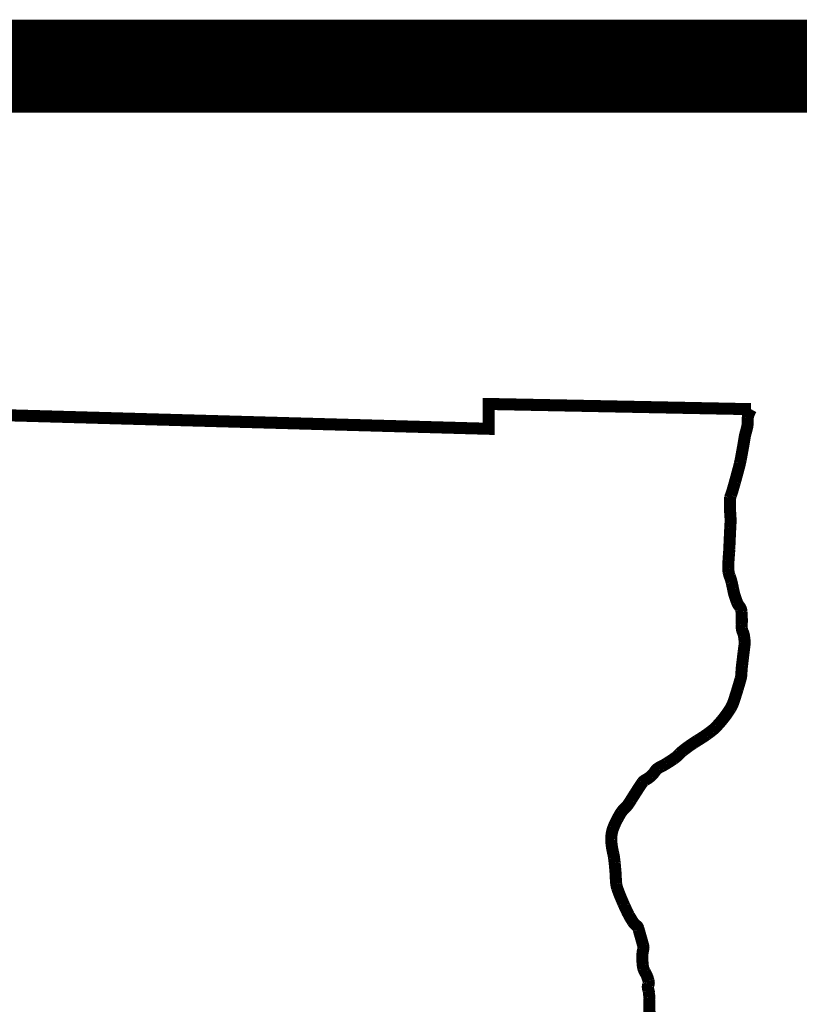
# Model space of a CAD drawing. Extents: x 204 to 1091, y -244 to 171.
# Tile 244 of 246: x 1047 to 1059, y -175 to -159. Entities that reach past the tile are written whole.
import ezdxf

# ---------------------------------------------------------------- set-up
doc = ezdxf.new("R2010")
doc.units = 0
doc.header["$LTSCALE"] = 10
doc.header["$MEASUREMENT"] = 0
doc.layers.add('BELMONT-BORDER', color=5, linetype='CONTINUOUS')
doc.layers.add('BORDER', color=252, linetype='CONTINUOUS')

msp = doc.modelspace()

# ---------------------------------------------------------------- linework, layer by layer
at = {"layer": 'BELMONT-BORDER', "color": 7, "const_width": 0.195}
msp.add_lwpolyline([(1023.518, -191.536), (1023.767, -165.113), (1031.319, -165.04), (1031.322, -165.324), (1054.351, -165.971), (1054.353, -165.569), (1058.602, -165.653)], dxfattribs=at)
msp.add_lwpolyline([(1056.961, -175.445, -0.028804), (1056.955, -175.366, -0.008123), (1056.955, -175.295, 0.009336), (1056.956, -175.223, 0.009851), (1056.954, -175.186, 0.005039), (1056.95, -175.113, 0.063836), (1056.94, -175.065, -0.062086), (1056.93, -175.016, -0.155581), (1056.938, -174.978, 0.162501), (1056.946, -174.941, 0.039146), (1056.941, -174.911, 0.019266), (1056.923, -174.853, 0.051338), (1056.887, -174.777, -0.063951), (1056.859, -174.716, -0.050097), (1056.847, -174.652, -0.023551), (1056.841, -174.515, -0.064423), (1056.856, -174.401, 0.133949), (1056.856, -174.345, 0.000137), (1056.849, -174.32, 0.000035), (1056.822, -174.223, 0.000059), (1056.782, -174.083, 0.000313), (1056.775, -174.057, 0.1759), (1056.748, -174.019, -0.099608), (1056.691, -173.961, -0.007684), (1056.644, -173.885, -0.016767), (1056.624, -173.849, -0.005872), (1056.587, -173.776, -0.006046), (1056.553, -173.703, -0.006159), (1056.53, -173.652, -0.002978), (1056.484, -173.543, -0.018533), (1056.432, -173.404, -0.044957), (1056.419, -173.344, -0.029655), (1056.412, -173.266, 0.017705), (1056.405, -173.137, 0.002412), (1056.393, -173.003, 0.004295), (1056.384, -172.928, 0.030338), (1056.371, -172.854, -0.01961), (1056.348, -172.74, -0.034839), (1056.338, -172.624, -0.044435), (1056.344, -172.533, -0.052647), (1056.37, -172.435, -0.032742), (1056.438, -172.288, -0.006896), (1056.48, -172.213, -0.018536), (1056.497, -172.186, -0.055063), (1056.563, -172.11, 0.060634), (1056.622, -172.04, 0.004094), (1056.661, -171.979, -0.002517), (1056.723, -171.88, -0.002667), (1056.809, -171.748, -0.007271), (1056.842, -171.7, -0.122024), (1056.89, -171.659, 0.067961), (1056.983, -171.594, 0.058401), (1057.05, -171.515, -0.093443), (1057.096, -171.469, -0.044105), (1057.152, -171.437, 0.03269), (1057.229, -171.395, 0.008987), (1057.346, -171.319, 0.020323), (1057.395, -171.282, 0.038931), (1057.446, -171.234, -0.039161), (1057.497, -171.187, -0.012183), (1057.578, -171.125, -0.011703), (1057.665, -171.065, -0.009097), (1057.735, -171.02, 0.007942), (1057.816, -170.969, 0.011581), (1057.881, -170.925, 0.008333), (1057.97, -170.859, 0.040823), (1058.043, -170.792, 0.022202), (1058.162, -170.653, 0.028135), (1058.273, -170.493, 0.055127), (1058.315, -170.403, 0.005018), (1058.344, -170.316, 0.003509), (1058.383, -170.192, 0.002576), (1058.433, -170.022, 0.021431), (1058.438, -170.002, 0.042111), (1058.446, -169.935, -0.02204), (1058.456, -169.806, -0.000345), (1058.471, -169.682, -0.000454), (1058.482, -169.588, -0.003055), (1058.49, -169.527, 0.003074), (1058.498, -169.465, 0.046227), (1058.499, -169.422, 0.021537), (1058.489, -169.331, 0.074331), (1058.468, -169.26, -0.091163), (1058.452, -169.2, -0.038585), (1058.451, -169.142, 0.024519), (1058.453, -169.05, 0.01373), (1058.448, -168.938, 0.038329), (1058.441, -168.899, 0.119853), (1058.415, -168.848, -0.086595), (1058.375, -168.781, -0.010577), (1058.343, -168.691, -0.018129), (1058.327, -168.638, -0.016431), (1058.31, -168.559, 0.013009), (1058.288, -168.459, 0.035361), (1058.257, -168.359, -0.055809), (1058.239, -168.295, -0.036436), (1058.234, -168.234, -0.017567), (1058.237, -168.107, -0.003901), (1058.246, -167.985, 0.007515), (1058.25, -167.922, 0.000808), (1058.255, -167.796, -0.000521), (1058.261, -167.67, -0.001751), (1058.266, -167.571, 0.003697), (1058.271, -167.472, 0.029137), (1058.27, -167.418, -0.011245), (1058.262, -167.279, -0.010117), (1058.261, -167.118, -0.053041), (1058.264, -167.087, -0.035791), (1058.278, -167.044, 0.021189), (1058.302, -166.971, 0.000995), (1058.342, -166.831, 0.001659), (1058.365, -166.747, 0.003277), (1058.408, -166.588, 0.009095), (1058.422, -166.53, 0.009058), (1058.435, -166.471, 0.002443), (1058.475, -166.251, 0.002868), (1058.488, -166.174, -0.002647), (1058.501, -166.097, -0.033092), (1058.519, -166.023, 0.027125), (1058.542, -165.933, 0.05683), (1058.546, -165.885, -0.030831), (1058.549, -165.797, -0.063579), (1058.562, -165.74, -0.039453), (1058.602, -165.653)], format="xyb", dxfattribs=at)
at = {"layer": 'BORDER', "color": 7, "const_width": 1.507}
msp.add_lwpolyline([(789.512, -160.098), (1071.993, -160.098)], dxfattribs=at)

doc.saveas('drawing.dxf')
